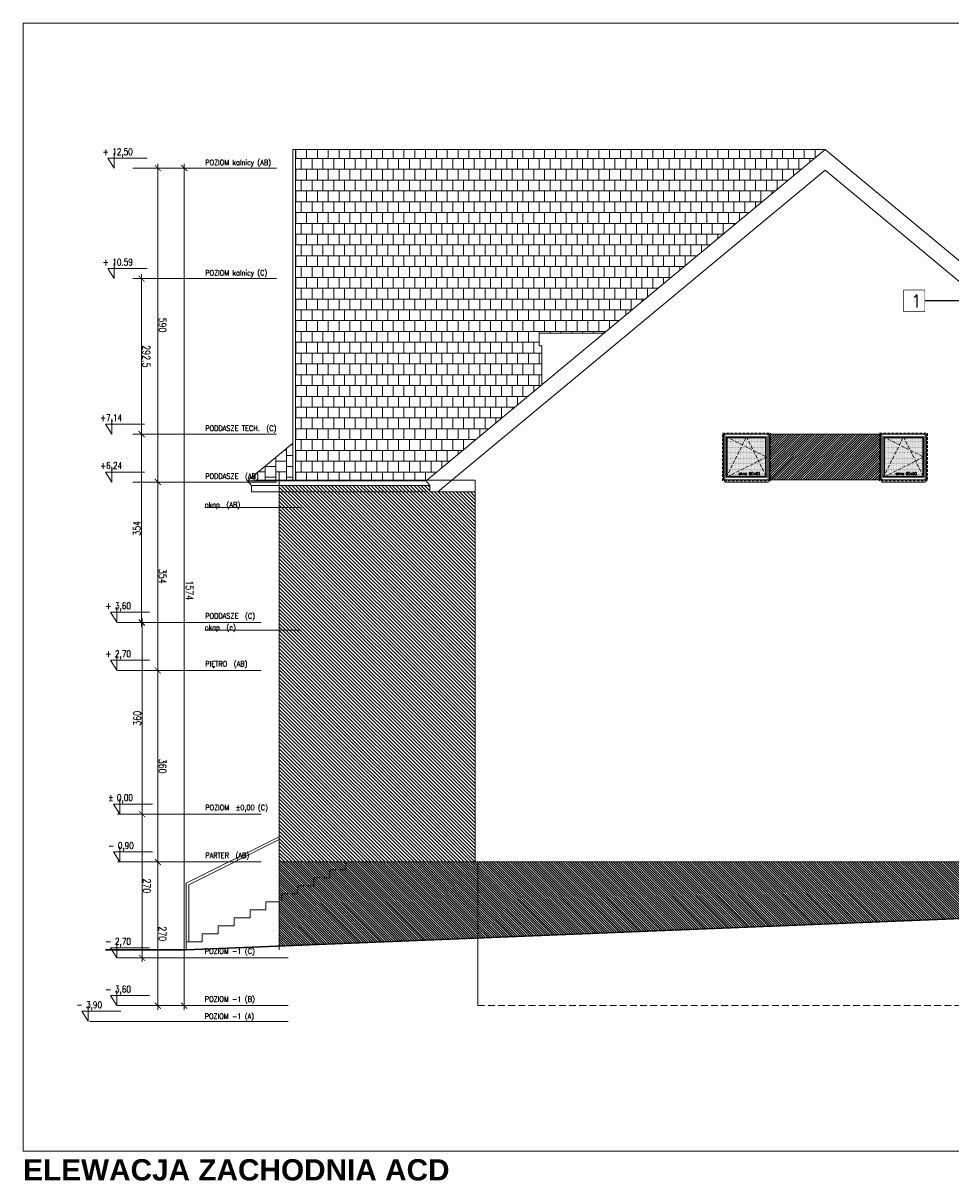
# Model space of a CAD drawing. Header units: millimetres. Extents: x 28291 to 177760, y -399809 to -170937.
# Tile 26 of 256: x 68230 to 69973, y -238914 to -236738. Entities that reach past the tile are written whole.
import ezdxf

# ---------------------------------------------------------------- set-up
doc = ezdxf.new("R2010")
doc.units = ezdxf.units.MM
for name, pattern in [('CACHE', [9.525, 6.35, -3.175]), ('CARKOVANA', [7.5, 5, -2.5]), ('HIDDEN', [9.525, 6.35, -3.175])]:
    doc.linetypes.add(name, pattern=pattern)
doc.layers.get('0').update_dxf_attribs({"lineweight": 0})
for name, color, linetype, lineweight in [('! opisy okien elewacja', 7, 'Continuous', 0), ('!! 0_ Istn-sciany', 3, 'Continuous', 30), ('!! 0_ Opis', 8, 'Continuous', 13), ('!! 0_ WIDOK ELEWACJA', 4, 'Continuous', 0), ('!! 0_Istn-cienka', 4, 'Continuous', 9), ('!! 1_Hatch dach', 252, 'Continuous', 5), ('!! 2_NOWE OKNA WIDOk - remont', 140, 'Continuous', 5), ('!! 2_posadzki winyle 2', 43, 'Continuous', 9), ('!! 2_TYNK OBRYS', 252, 'Continuous', 13), ('0-rzedne-blok', 62, 'Continuous', 13)]:
    doc.layers.add(name, color=color, linetype=linetype, lineweight=lineweight)
for name, color, linetype, lineweight, true_color in [('!! 0_ Istn-okna - wymienione', 9, 'Continuous', 13, 0x808080), ('!! 1_ELEWACJA KOLOR', 7, 'Continuous', 13, 0x6888bb), ('!! 2_ELEWACJA COKÓŁ', 9, 'Continuous', 13, 0x808080)]:
    doc.layers.add(name, color=color, linetype=linetype, lineweight=lineweight, true_color=true_color)
doc.layers.add('!! 0_bloki rzędnych', color=7, linetype='Continuous', lineweight=0, plot=False)
doc.layers.add('ND', color=240, linetype='Continuous', lineweight=0, plot=False)
doc.layers.add('!!_1  OPISY ELEWACJE', color=250, linetype='Continuous')
doc.styles.add('DEUTSCH', font='SIMPLEX8')
doc.styles.add('SIMPLEX', font='simplex.shx', dxfattribs={"width": 0.77})
doc.styles.add('STYLE10', font='arialbd.ttf')
doc.styles.add('TXT', font='simplex.shx')
doc.dimstyles.new('OL PB 100', dxfattribs={"dimscale": 4, "dimtxt": 3.5, "dimasz": 0.2, "dimexe": 10, "dimexo": 10, "dimgap": 0.5, "dimtad": 1, "dimdec": 1, "dimrnd": 0.5, "dimzin": 9, "dimdsep": 46, "dimtxsty": 'SIMPLEX', "dimblk": 'thick_MSz', "dimcen": 0.05, "dimdle": 8, "dimse1": 1, "dimse2": 1, "dimclrd": 256, "dimclre": 256, "dimclrt": 3, "dimadec": 1, "dimazin": 2, "dimtfac": 1, "dimtdec": 1, "dimtix": 1, "dimtofl": 0, "dimtmove": 2, "dimatfit": 3, "dimldrblk": 'thick_MSz', "dimfxl": 10, "dimfxlon": 1, "dimtolj": 1, "dimlwd": -1, "dimlwe": -1, "dimarcsym": 0})
pattern_1 = [(135, (-125229.0226, -283999.89), (-2.24506403, -2.24506403), [])]

# ---------------------------------------------------------------- blocks, each defined once
blk = doc.blocks.new('thick_MSz')
for p, q in [((-10, 0), (10, 0)), ((0, 15), (0, -15))]:
    blk.add_line(p, q)
at = {"const_width": 2, "elevation": 2}
blk.add_lwpolyline([(-7.1, -7.1), (7.1, 7.1)], dxfattribs=at)
blk = doc.blocks.new('*D3793')
at = {"layer": 'DEFPOINTS', "color": 0, "ltscale": 100, "transparency": 16777216}
for p in [(15576.3, 8739.9), (15576.3, 8648.5), (15846.3, 8648.5)]:
    blk.add_point(p, dxfattribs=at)
at = {"layer": 'ND', "ltscale": 100, "transparency": 16777216}
blk.add_line((15845.5, 8739.9), (15577.1, 8739.9), dxfattribs=at)
at = {"layer": 'ND', "ltscale": 100, "transparency": 16777216, "xscale": 0.8, "yscale": 0.8, "zscale": 0.8}
for p, rotation in [((15576.3, 8739.9), 180.0000000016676), ((15846.3, 8739.9), 1.667546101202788e-09)]:
    blk.add_blockref('thick_MSz', p, dxfattribs=dict(at, rotation=rotation))
at = {"layer": 'ND', "color": 3, "ltscale": 100, "transparency": 16777216, "insert": (15711.3, 8748.9), "char_height": 14, "attachment_point": 5, "rotation": 0, "style": 'SIMPLEX'}
blk.add_mtext('\\A1;270', dxfattribs=at)
blk = doc.blocks.new('D_kota')
for p, q in [((8.7, 0), (8.7, 23)), ((-0.8, 15), (8.7, 15)), ((8.7, 0), (-0.8, 15))]:
    blk.add_line(p, q)
blk.add_lwpolyline([(-0.8, 15), (57.9, 15)])
at = {"style": 'DEUTSCH', "width": 0.8}
blk.add_attdef('POZ.ARCH', (7.3, 19.7), '', height=10, dxfattribs=at)
blk = doc.blocks.new('*D3794')
at = {"layer": 'DEFPOINTS', "color": 0, "ltscale": 100, "transparency": 16777216}
for p in [(15846.3, 8789.5), (14272.3, 8752.2), (15846.3, 8606.6)]:
    blk.add_point(p, dxfattribs=at)
at = {"layer": 'ND', "ltscale": 100, "transparency": 16777216}
blk.add_line((14273.1, 8789.5), (15845.5, 8789.5), dxfattribs=at)
at = {"layer": 'ND', "ltscale": 100, "transparency": 16777216, "xscale": 0.8, "yscale": 0.8, "zscale": 0.8}
for p, rotation in [((14272.3, 8789.5), 180.0000000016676), ((15846.3, 8789.5), 1.667517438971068e-09)]:
    blk.add_blockref('thick_MSz', p, dxfattribs=dict(at, rotation=rotation))
at = {"layer": 'ND', "color": 3, "ltscale": 100, "transparency": 16777216, "insert": (15065.7, 8799.5), "char_height": 14, "attachment_point": 5, "rotation": 0, "style": 'SIMPLEX'}
blk.add_mtext('\\A1;1574', dxfattribs=at)
blk = doc.blocks.new('*D3795')
at = {"layer": 'DEFPOINTS', "color": 0, "ltscale": 100, "transparency": 16777216}
for p in [(15216.3, 8739.9), (15216.3, 8648.5), (15576.3, 8648.5)]:
    blk.add_point(p, dxfattribs=at)
at = {"layer": 'ND', "ltscale": 100, "transparency": 16777216}
blk.add_line((15575.5, 8739.9), (15217.1, 8739.9), dxfattribs=at)
at = {"layer": 'ND', "ltscale": 100, "transparency": 16777216, "xscale": 0.8, "yscale": 0.8, "zscale": 0.8}
for p, rotation in [((15216.3, 8739.9), 180.0000000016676), ((15576.3, 8739.9), 1.667546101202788e-09)]:
    blk.add_blockref('thick_MSz', p, dxfattribs=dict(at, rotation=rotation))
at = {"layer": 'ND', "color": 3, "ltscale": 100, "transparency": 16777216, "insert": (15396.3, 8748.9), "char_height": 14, "attachment_point": 5, "rotation": 0, "style": 'SIMPLEX'}
blk.add_mtext('\\A1;360', dxfattribs=at)
blk = doc.blocks.new('*D3796')
at = {"layer": 'DEFPOINTS', "color": 0, "ltscale": 100, "transparency": 16777216}
for p in [(14862.3, 8739.9), (14862.3, 8648.6), (15216.3, 8648.5)]:
    blk.add_point(p, dxfattribs=at)
at = {"layer": 'ND', "ltscale": 100, "transparency": 16777216}
blk.add_line((15215.5, 8739.9), (14863.1, 8739.9), dxfattribs=at)
at = {"layer": 'ND', "ltscale": 100, "transparency": 16777216, "xscale": 0.8, "yscale": 0.8, "zscale": 0.8}
for p, rotation in [((14862.3, 8739.9), 180.0000000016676), ((15216.3, 8739.9), 1.667546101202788e-09)]:
    blk.add_blockref('thick_MSz', p, dxfattribs=dict(at, rotation=rotation))
at = {"layer": 'ND', "color": 3, "ltscale": 100, "transparency": 16777216, "insert": (15039.3, 8748.9), "char_height": 14, "attachment_point": 5, "rotation": 0, "style": 'SIMPLEX'}
blk.add_mtext('\\A1;354', dxfattribs=at)
blk = doc.blocks.new('*D3797')
at = {"layer": 'DEFPOINTS', "color": 0, "ltscale": 100, "transparency": 16777216}
for p in [(14272.3, 8739.9), (14272.3, 8693), (14862.3, 8648.6)]:
    blk.add_point(p, dxfattribs=at)
at = {"layer": 'ND', "ltscale": 100, "transparency": 16777216}
blk.add_line((14861.5, 8739.9), (14273.1, 8739.9), dxfattribs=at)
at = {"layer": 'ND', "ltscale": 100, "transparency": 16777216, "xscale": 0.8, "yscale": 0.8, "zscale": 0.8}
for p, rotation in [((14272.3, 8739.9), 180.0000000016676), ((14862.3, 8739.9), 1.667546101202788e-09)]:
    blk.add_blockref('thick_MSz', p, dxfattribs=dict(at, rotation=rotation))
at = {"layer": 'ND', "color": 3, "ltscale": 100, "transparency": 16777216, "insert": (14567.3, 8748.9), "char_height": 14, "attachment_point": 5, "rotation": 0, "style": 'SIMPLEX'}
blk.add_mtext('\\A1;590', dxfattribs=at)
blk = doc.blocks.new('*D3798')
at = {"layer": 'DEFPOINTS', "color": 0, "ltscale": 100, "transparency": 16777216}
for p in [(15486.3, 8710.4), (15486.3, 8648.5), (15756.3, 8648.5)]:
    blk.add_point(p, dxfattribs=at)
at = {"layer": 'ND', "ltscale": 100, "transparency": 16777216}
blk.add_line((15755.5, 8710.4), (15487.1, 8710.4), dxfattribs=at)
at = {"layer": 'ND', "ltscale": 100, "transparency": 16777216, "xscale": 0.8, "yscale": 0.8, "zscale": 0.8}
for p, rotation in [((15486.3, 8710.4), 180.0000000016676), ((15756.3, 8710.4), 1.667546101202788e-09)]:
    blk.add_blockref('thick_MSz', p, dxfattribs=dict(at, rotation=rotation))
at = {"layer": 'ND', "color": 3, "ltscale": 100, "transparency": 16777216, "insert": (15621.3, 8719.4), "char_height": 14, "attachment_point": 5, "rotation": 0, "style": 'SIMPLEX'}
blk.add_mtext('\\A1;270', dxfattribs=at)
blk = doc.blocks.new('*D3799')
at = {"layer": 'DEFPOINTS', "color": 0, "ltscale": 100, "transparency": 16777216}
for p in [(15126.3, 8710.4), (15126.3, 8648.5), (15486.3, 8648.5)]:
    blk.add_point(p, dxfattribs=at)
at = {"layer": 'ND', "ltscale": 100, "transparency": 16777216}
blk.add_line((15485.5, 8710.4), (15127.1, 8710.4), dxfattribs=at)
at = {"layer": 'ND', "ltscale": 100, "transparency": 16777216, "xscale": 0.8, "yscale": 0.8, "zscale": 0.8, "rotation": 180}
blk.add_blockref('thick_MSz', (15126.3, 8710.4), dxfattribs=at)
at = {"layer": 'ND', "ltscale": 100, "transparency": 16777216, "xscale": 0.8, "yscale": 0.8, "zscale": 0.8}
blk.add_blockref('thick_MSz', (15486.3, 8710.4), dxfattribs=at)
at = {"layer": 'ND', "color": 3, "ltscale": 100, "transparency": 16777216, "insert": (15306.3, 8701.4), "char_height": 14, "attachment_point": 5, "rotation": 180, "style": 'SIMPLEX'}
blk.add_mtext('\\A1;360', dxfattribs=at)
blk = doc.blocks.new('*D3791')
at = {"layer": 'DEFPOINTS', "color": 0, "ltscale": 100, "transparency": 16777216}
for p in [(14772.3, 8709.4), (14772.3, 8648.5), (15126.3, 8648.5)]:
    blk.add_point(p, dxfattribs=at)
at = {"layer": 'ND', "ltscale": 100, "transparency": 16777216}
blk.add_line((15125.5, 8709.4), (14773.1, 8709.4), dxfattribs=at)
at = {"layer": 'ND', "ltscale": 100, "transparency": 16777216, "xscale": 0.8, "yscale": 0.8, "zscale": 0.8, "rotation": 180}
blk.add_blockref('thick_MSz', (14772.3, 8709.4), dxfattribs=at)
at = {"layer": 'ND', "ltscale": 100, "transparency": 16777216, "xscale": 0.8, "yscale": 0.8, "zscale": 0.8}
blk.add_blockref('thick_MSz', (15126.3, 8709.4), dxfattribs=at)
at = {"layer": 'ND', "color": 3, "ltscale": 100, "transparency": 16777216, "insert": (14949.3, 8700.4), "char_height": 14, "attachment_point": 5, "rotation": 180, "style": 'SIMPLEX'}
blk.add_mtext('\\A1;354', dxfattribs=at)
blk = doc.blocks.new('*D3792')
at = {"layer": 'DEFPOINTS', "color": 0, "ltscale": 100, "transparency": 16777216}
for p in [(14479.8, 8709.4), (14479.8, 8593.5), (14772.3, 8593.5)]:
    blk.add_point(p, dxfattribs=at)
at = {"layer": 'ND', "ltscale": 100, "transparency": 16777216}
blk.add_line((14771.5, 8709.4), (14480.6, 8709.4), dxfattribs=at)
at = {"layer": 'ND', "ltscale": 100, "transparency": 16777216, "xscale": 0.8, "yscale": 0.8, "zscale": 0.8, "rotation": 180}
blk.add_blockref('thick_MSz', (14479.8, 8709.4), dxfattribs=at)
at = {"layer": 'ND', "ltscale": 100, "transparency": 16777216, "xscale": 0.8, "yscale": 0.8, "zscale": 0.8}
blk.add_blockref('thick_MSz', (14772.3, 8709.4), dxfattribs=at)
at = {"layer": 'ND', "color": 3, "ltscale": 100, "transparency": 16777216, "insert": (14626.1, 8718.4), "char_height": 14, "attachment_point": 5, "style": 'SIMPLEX'}
blk.add_mtext('\\A1;292.5', dxfattribs=at)
blk = doc.blocks.new('okno 90x90')
at = {"layer": '!! 1_Hatch dach', "true_color": 0x575757}
h = blk.add_hatch(dxfattribs=at)
h.set_pattern_fill('DOTS', color=251)
h.set_pattern_definition([(0, (-9634.3096, -11214.1331), (0.79375, 1.5875), [0, -1.5875])])
h.paths.add_polyline_path([(7, 79), (79, 79), (79, 7), (7, 7)])
at = {"layer": '!! 0_ Istn-okna - wymienione', "linetype": 'CARKOVANA', "lineweight": 5}
blk.add_lwpolyline([(-2, 88), (88, 88), (88, -2), (-2, -2)], close=True, dxfattribs=at)
at = {"layer": '!! 0_ Istn-okna - wymienione'}
for points in [[(0, 86), (86, 86), (86, 0), (0, 0)], [(5, 81), (81, 81), (81, 5), (5, 5)], [(7, 79), (79, 79), (79, 7), (7, 7)]]:
    blk.add_lwpolyline(points, close=True, dxfattribs=at)
at = {"layer": '!! 1_Hatch dach', "color": 251, "linetype": 'CACHE', "true_color": 0x575757}
for points in [[(5, 5), (43, 81), (81, 5)], [(5, 81), (81, 43), (5, 5)]]:
    blk.add_lwpolyline(points, dxfattribs=at)
at = {"insert": (28.1, 14.4), "char_height": 5, "attachment_point": 1, "style": 'TXT'}
blk.add_mtext_dynamic_manual_height_columns('okno 90x90', width=52.63, gutter_width=75, heights=[0], dxfattribs=at)
blk = doc.blocks.new('POZIOMY BLOK')
for p, q in [((14909.91, 9009.49), (14909.91, 8828.06)), ((15140.67, 9009.49), (15140.67, 8828.06)), ((15756.32, 8984.49), (15756.32, 8664.25)), ((15846.32, 8984.49), (15846.32, 8664.25)), ((15876.32, 8984.49), (15876.32, 8664.25)), ((14272.32, 8962.8), (14272.32, 8693.05)), ((14479.8, 8962.8), (14479.8, 8693.05)), ((14772.32, 8962.8), (14772.32, 8693.05)), ((14862.32, 8962.8), (14862.32, 8693.05)), ((15126.32, 8934), (15126.32, 8664.25)), ((15216.32, 8934), (15216.32, 8664.25)), ((15486.32, 8934), (15486.32, 8664.25)), ((15576.32, 8934), (15576.32, 8664.25)), ((15876.32, 8682.25), (15876.32, 8611.49))]:
    blk.add_line(p, q)
at = {"layer": '0-rzedne-blok'}
ref = blk.add_blockref('D_kota', (15486.32, 8657.67), dxfattribs=dict(at, xscale=1.250000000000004, yscale=1.250000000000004, zscale=1.250000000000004, rotation=90))
ref.add_attrib('POZ.ARCH', '%%p 0,00  ', (15461.74, 8646.85), dxfattribs={"layer": '0', "height": 12.5, "rotation": 90, "style": 'DEUTSCH', "width": 0.8})
ref = blk.add_blockref('D_kota', (15576.32, 8657.67), dxfattribs=dict(at, xscale=1.250000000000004, yscale=1.250000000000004, zscale=1.250000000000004, rotation=90))
ref.add_attrib('POZ.ARCH', '- 0,90  ', (15551.74, 8646.85), dxfattribs={"layer": '0', "height": 12.5, "rotation": 90, "style": 'DEUTSCH', "width": 0.8})
ref = blk.add_blockref('D_kota', (14272.32, 8647.32), dxfattribs=dict(at, xscale=1.250000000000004, yscale=1.250000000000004, zscale=1.250000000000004, rotation=90))
ref.add_attrib('POZ.ARCH', '+ 12,50', (14247.74, 8636.49), dxfattribs={"layer": '0', "height": 12.5, "rotation": 90, "style": 'DEUTSCH', "width": 0.8})
ref = blk.add_blockref('D_kota', (14479.8, 8647.32), dxfattribs=dict(at, xscale=1.250000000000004, yscale=1.250000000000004, zscale=1.250000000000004, rotation=90))
ref.add_attrib('POZ.ARCH', '+ 10.59', (14455.22, 8636.49), dxfattribs={"layer": '0', "height": 12.5, "rotation": 90, "style": 'DEUTSCH', "width": 0.8})
ref = blk.add_blockref('D_kota', (14772.32, 8642.51), dxfattribs=dict(at, xscale=1.250000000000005, yscale=1.250000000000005, zscale=1.250000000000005, rotation=90))
ref.add_attrib('POZ.ARCH', '+7,14', (14747.74, 8631.68), dxfattribs={"layer": '0', "height": 12.5, "rotation": 90, "style": 'DEUTSCH', "width": 0.8})
ref = blk.add_blockref('D_kota', (14862.32, 8642.51), dxfattribs=dict(at, xscale=1.250000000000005, yscale=1.250000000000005, zscale=1.250000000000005, rotation=90))
ref.add_attrib('POZ.ARCH', '+6,24', (14837.74, 8631.68), dxfattribs={"layer": '0', "height": 12.5, "rotation": 90, "style": 'DEUTSCH', "width": 0.8})
ref = blk.add_blockref('D_kota', (15125.85, 8652.26), dxfattribs=dict(at, xscale=1.250000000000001, yscale=1.250000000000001, zscale=1.250000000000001, rotation=89.99999992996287))
ref.add_attrib('POZ.ARCH', '+ 3,60', (15101.27, 8641.44), dxfattribs={"layer": '0', "height": 12.5, "rotation": 90, "style": 'DEUTSCH', "width": 0.8})
ref = blk.add_blockref('D_kota', (15215.85, 8652.26), dxfattribs=dict(at, xscale=1.250000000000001, yscale=1.250000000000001, zscale=1.250000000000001, rotation=89.99999992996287))
ref.add_attrib('POZ.ARCH', '+ 2,70', (15191.27, 8641.44), dxfattribs={"layer": '0', "height": 12.5, "rotation": 90, "style": 'DEUTSCH', "width": 0.8})
ref = blk.add_blockref('D_kota', (15756.32, 8652.26), dxfattribs=dict(at, xscale=1.250000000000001, yscale=1.250000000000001, zscale=1.250000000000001, rotation=89.99999992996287))
ref.add_attrib('POZ.ARCH', '- 2,70', (15731.74, 8641.44), dxfattribs={"layer": '0', "height": 12.5, "rotation": 90, "style": 'DEUTSCH', "width": 0.8})
ref = blk.add_blockref('D_kota', (15846.32, 8652.26), dxfattribs=dict(at, xscale=1.250000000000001, yscale=1.250000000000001, zscale=1.250000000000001, rotation=89.99999992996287))
ref.add_attrib('POZ.ARCH', '- 3,60', (15821.74, 8641.44), dxfattribs={"layer": '0', "height": 12.5, "rotation": 90, "style": 'DEUTSCH', "width": 0.8})
ref = blk.add_blockref('D_kota', (15875.5, 8597.99), dxfattribs=dict(at, xscale=1.250000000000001, yscale=1.250000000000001, zscale=1.250000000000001, rotation=89.99999992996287))
ref.add_attrib('POZ.ARCH', '- 3,90', (15850.92, 8587.16), dxfattribs={"layer": '0', "height": 12.5, "rotation": 90, "style": 'DEUTSCH', "width": 0.8})
at = {"style": 'SIMPLEX', "width": 0.77}
for s, p in [('POZIOM kalnicy (AB)', (14266.63, 8829.03, -0.04)), ('POZIOM kalnicy (C)', (14474.11, 8829.03, -0.04)), ('PODDASZE TECH.  (C)', (14766.35, 8829.03, -0.04)), ('PODDASZE  (AB)', (14856.35, 8829.03, -0.04)), ('PODDASZE  (C)', (15118.99, 8829.03, -0.04)), ('POZIOM  %%P0,00 (C)', (15478.99, 8829.03, -0.04)), ('PIĘTRO  (AB)', (15208.99, 8829.03, -0.04)), ('PARTER  (AB)', (15568.99, 8829.03, -0.04)), ('POZIOM -1 (C)', (15748.99, 8828.23, -0.04)), ('POZIOM -1 (B)', (15838.99, 8828.23, -0.04)), ('POZIOM -1 (A)', (15871.38, 8827.97, -0.04)), ('okap  (AB)', (14909.91, 8828.06)), ('okap  (c)', (15140.67, 8828.06))]:
    blk.add_text(s, height=10, rotation=90, dxfattribs=at).set_placement(p)
at = {"layer": 'ND', "ltscale": 100}
dim = blk.add_linear_dim(base=(15846.32, 8789.48), p1=(14272.32, 8752.23), p2=(15846.32, 8606.6), angle=180, dimstyle='OL PB 100', dxfattribs=at)
dim.commit()
dim.dimension.update_dxf_attribs({"geometry": '*D3794', "text_midpoint": (15065.71, 8799.48), "dimtype": 160})
for base, p1, p2, picture, middle in [((14272.32, 8739.89), (14862.32, 8648.65), (14272.32, 8693.05), '*D3797', (14567.32, 8748.89)), ((14862.32, 8739.89), (15216.32, 8648.52), (14862.32, 8648.65), '*D3796', (15039.32, 8748.89)), ((15216.32, 8739.89), (15576.32, 8648.52), (15216.32, 8648.52), '*D3795', (15396.32, 8748.89)), ((15576.32, 8739.89), (15846.32, 8648.52), (15576.32, 8648.52), '*D3793', (15711.32, 8748.89)), ((15486.32, 8710.39), (15756.32, 8648.52), (15486.32, 8648.52), '*D3798', (15621.32, 8719.39)), ((14772.32, 8709.43), (15126.32, 8648.52), (14772.32, 8648.52), '*D3791', (14949.32, 8700.43)), ((15126.32, 8710.39), (15486.32, 8648.52), (15126.32, 8648.52), '*D3799', (15306.32, 8701.39))]:
    dim = blk.add_linear_dim(base=base, p1=p1, p2=p2, angle=180, dimstyle='OL PB 100', dxfattribs=at)
    dim.commit()
    dim.dimension.update_dxf_attribs({"geometry": picture, "text_midpoint": middle})
dim = blk.add_linear_dim(base=(14479.8, 8709.43), p1=(14772.32, 8593.49), p2=(14479.8, 8593.49), dimstyle='OL PB 100', dxfattribs=at)
dim.commit()
dim.dimension.update_dxf_attribs({"geometry": '*D3792', "text_midpoint": (14626.06, 8718.43)})

msp = doc.modelspace()

# ---------------------------------------------------------------- hatches: boundary and pattern name
at = {"layer": '!! 1_ELEWACJA KOLOR', "true_color": 0xa78758}
h = msp.add_hatch(dxfattribs=at)
h.set_pattern_fill('ANSI31', color=45, scale=1.5, angle=-90)
h.paths.add_polyline_path([(68711.56575, -238314.26576), (69079.56575, -238314.26576), (69079.56575, -237618.65447), (68994.56575, -237618.65447), (68994.56575, -237606.66587), (68711.56575, -237606.66587)])
h.paths.add_polyline_path([(68568.51869, -238224.39481), (68721.58418, -238224.39481), (68721.58418, -238200.78362), (68568.51869, -238200.78362)], flags=9)
at = {"layer": '!! 1_Hatch dach', "true_color": 0x990000}
h = msp.add_hatch(dxfattribs=at)
h.set_pattern_fill('AR-B88', color=14, scale=0.1, angle=180)
h.paths.add_polyline_path([(68742.11686, -236975.2456), (68742.11686, -237596.76576), (68988.87118, -237596.76576), (69204.97763, -237417.24759), (69204.97763, -237344.2456), (69199.97763, -237344.2456), (69199.97763, -237320.15319), (69321.86121, -237320.15319), (69737.06575, -236975.2456)])
h.paths.add_polyline_path([(68568.51869, -237511.7517), (68756.14352, -237511.7517), (68756.14352, -237488.14051), (68568.51869, -237488.14051)], flags=9)
at = {"layer": '!! 1_Hatch dach'}
h = msp.add_hatch(dxfattribs=at)
h.set_pattern_fill('AR-B88', color=8, scale=0.1, angle=90)
h.set_pattern_definition([(90, (-125229.023, -305134.914), (-20.32, 1e-15), []), (180, (-125229.023, -305134.914), (-20.32, -10.16), [20.32, -20.32])])
h.paths.add_polyline_path([(68737.11686, -237527.24124), (68737.11686, -237598.02207), (68651.90993, -237598.02207)])
at = {"layer": '!! 2_ELEWACJA COKÓŁ', "true_color": 0x2b2b2c}
h = msp.add_hatch(dxfattribs=at)
h.set_pattern_fill('ANSI31', color=250, angle=90)
h.set_pattern_definition(pattern_1)
h.paths.add_polyline_path([(68711.56575, -238314.26576), (68711.56575, -238472.2093), (69084.56575, -238457.16898), (69084.56575, -238314.26576), (69079.56575, -238314.26576)])
h = msp.add_hatch(dxfattribs=at)
h.set_pattern_fill('ANSI31', color=250, angle=90)
h.set_pattern_definition(pattern_1)
h.paths.add_polyline_path([(69084.56575, -238314.26576), (69084.56575, -238457.16898), (70396.56575, -238404.26576), (70396.56575, -238314.26576)])
at = {"layer": '!! 2_posadzki winyle 2'}
h = msp.add_hatch(dxfattribs=at)
h.set_pattern_fill('ANSI31', color=256, angle=360)
h.paths.add_polyline_path([(69632.06575, -237510.26576), (69841.06575, -237510.26576), (69841.06575, -237596.26576), (69632.06575, -237596.26576)])

# ---------------------------------------------------------------- linework, layer by layer
at = {"layer": '! opisy okien elewacja'}
for points in [[(68230.46845, -238857.59214), (68230.46845, -236737.82104), (75114.13549, -236737.82104), (75114.13549, -238857.59214)], [(68737.11686, -237527.24124), (68737.11686, -237598.02207), (68651.90993, -237598.02207)]]:
    msp.add_lwpolyline(points, close=True, dxfattribs=at)
msp.add_lwpolyline([(68987.35881, -237598.02207), (68987.35881, -237598.02207)], dxfattribs=at)
at = {"layer": '!! 0_ Istn-sciany'}
msp.add_lwpolyline([(70396.56575, -238404.26576), (68536.56575, -238479.26576), (68384.9187, -238479.26576)], dxfattribs=at)
at = {"layer": '!! 0_ WIDOK ELEWACJA'}
for points in [[(68737.11686, -237598.02207), (68737.11686, -236975.2456)], [(69737.06575, -236975.2456), (68737.11686, -236975.2456)], [(68742.11686, -237598.02207), (68742.11686, -236975.2456)], [(68987.35881, -237598.02207), (69737.06575, -236975.2456)], [(68987.35881, -237598.02207), (69737.06575, -236975.2456)], [(70486.77269, -237598.02207), (69737.06575, -236975.2456)], [(69009.47069, -237618.65447), (69737.06575, -237014.24619)], [(70464.66081, -237618.65447), (69737.06575, -237014.24619)], [(69323.3928, -237320.15319), (69199.97763, -237320.15319), (69199.97763, -237344.2456), (69204.97763, -237344.2456), (69204.97763, -237418.88406)], [(68651.90993, -237598.02207), (68737.11686, -237527.24124)], [(68711.56575, -237580.5451), (68711.56575, -238479.26576)], [(68651.90993, -237598.02207), (68659.11686, -237606.66587), (68659.11686, -237618.65447), (68990.86988, -237618.65447)], [(68651.90993, -237598.02207), (68987.35881, -237598.02207)], [(68659.11686, -237606.66587), (68994.56575, -237606.66587)], [(68666.56575, -237596.76576), (69079.56575, -237596.76576)], [(68987.35881, -237598.02207), (68994.56575, -237606.66587), (68994.56575, -237618.65447), (69079.56575, -237618.65447)], [(68987.35881, -237598.02207), (68994.56575, -237606.66587), (68994.56575, -237618.65447), (69079.56575, -237618.65447)], [(69079.56575, -237596.76576), (69079.56575, -238314.26576)], [(68711.56575, -238266.76576), (68536.56575, -238354.26576)], [(68711.56575, -238272.35593), (68541.56575, -238357.35593)], [(69079.56575, -238314.26576), (68711.56575, -238314.26576)], [(69079.56575, -238314.26576), (70401.56575, -238314.26576)], [(69084.56575, -238314.26576), (69084.56575, -238584.26576)], [(68536.56575, -238464.26576), (68536.56575, -238354.26576)], [(68541.56575, -238464.26576), (68541.56575, -238357.35593)], [(68711.56575, -238389.26576), (68686.56575, -238389.26576), (68686.56575, -238404.26576), (68656.56575, -238404.26576), (68656.56575, -238419.26576), (68626.56575, -238419.26576), (68626.56575, -238434.26576), (68596.56575, -238434.26576), (68596.56575, -238449.26576), (68566.56575, -238449.26576), (68566.56575, -238464.26576), (68536.56575, -238464.26576), (68536.56575, -238479.26576)]]:
    msp.add_lwpolyline(points, dxfattribs=at)
for points in [[(69548.56575, -237510.26576), (69629.56575, -237510.26576), (69629.56575, -237600.26576), (69548.56575, -237600.26576)], [(69843.56575, -237510.26576), (69924.56575, -237510.26576), (69924.56575, -237600.26576), (69843.56575, -237600.26576)]]:
    msp.add_lwpolyline(points, close=True, dxfattribs=at)
at = {"layer": '!! 0_Istn-cienka', "linetype": 'HIDDEN', "ltscale": 2}
for points in [[(68836.56575, -238314.26576), (68836.56575, -238329.26576), (68806.56575, -238329.26576), (68806.56575, -238344.26576), (68776.56575, -238344.26576), (68776.56575, -238359.26576), (68746.56575, -238359.26576), (68746.56575, -238374.26576), (68716.56575, -238374.26576), (68716.56575, -238389.26576)], [(69079.56575, -238314.26576), (68836.56575, -238314.26576)], [(69084.56575, -238584.26576), (70396.56575, -238584.26576)]]:
    msp.add_lwpolyline(points, dxfattribs=at)
at = {"layer": '!! 2_TYNK OBRYS'}
msp.add_lwpolyline([(69632.06575, -237510.26576), (69841.06575, -237510.26576), (69841.06575, -237596.26576), (69632.06575, -237596.26576)], close=True, dxfattribs=at)
at = {"layer": '!!_1  OPISY ELEWACJE', "const_width": 1.2}
msp.add_lwpolyline([(69884.33736, -237280.08394), (69884.33736, -237239.53916), (69924.0517, -237239.53916), (69924.0517, -237280.08394)], close=True, dxfattribs=at)
msp.add_lwpolyline([(69884.33736, -237280.08394), (69884.33736, -237239.53916), (69924.0517, -237239.53916), (69924.0517, -237280.08394)], close=True, dxfattribs=at)
at = {"layer": '!!_1  OPISY ELEWACJE'}
msp.add_lwpolyline([(70236.98744, -237259.81155), (69924.0517, -237259.81155)], dxfattribs=at)

# ---------------------------------------------------------------- block references
at = {"layer": '!! 0_bloki rzędnych', "linetype": 'Continuous', "rotation": 269.9999999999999}
msp.add_blockref('POZIOMY BLOK', (59743.42605, -222737.94325), dxfattribs=at)
at = {"layer": '!! 2_NOWE OKNA WIDOk - remont'}
for p in [(69546.06575, -237596.26576), (69841.06575, -237596.26576)]:
    msp.add_blockref('okno 90x90', p, dxfattribs=at)

# ---------------------------------------------------------------- texts
at = {"layer": '!! 0_ Opis', "insert": (68230.46845, -238872.87788), "char_height": 40, "attachment_point": 1, "style": 'STYLE10'}
msp.add_mtext_dynamic_manual_height_columns('ELEWACJA ZACHODNIA ACD', width=4411.4728324, gutter_width=75, heights=[0], dxfattribs=at)
at = {"layer": '!!_1  OPISY ELEWACJE', "insert": (69898.03928, -237248.20778), "char_height": 24, "attachment_point": 1, "style": 'TXT'}
msp.add_mtext_dynamic_manual_height_columns('1', width=40.5447886, gutter_width=90, heights=[0], dxfattribs=at)

doc.saveas('drawing.dxf')
